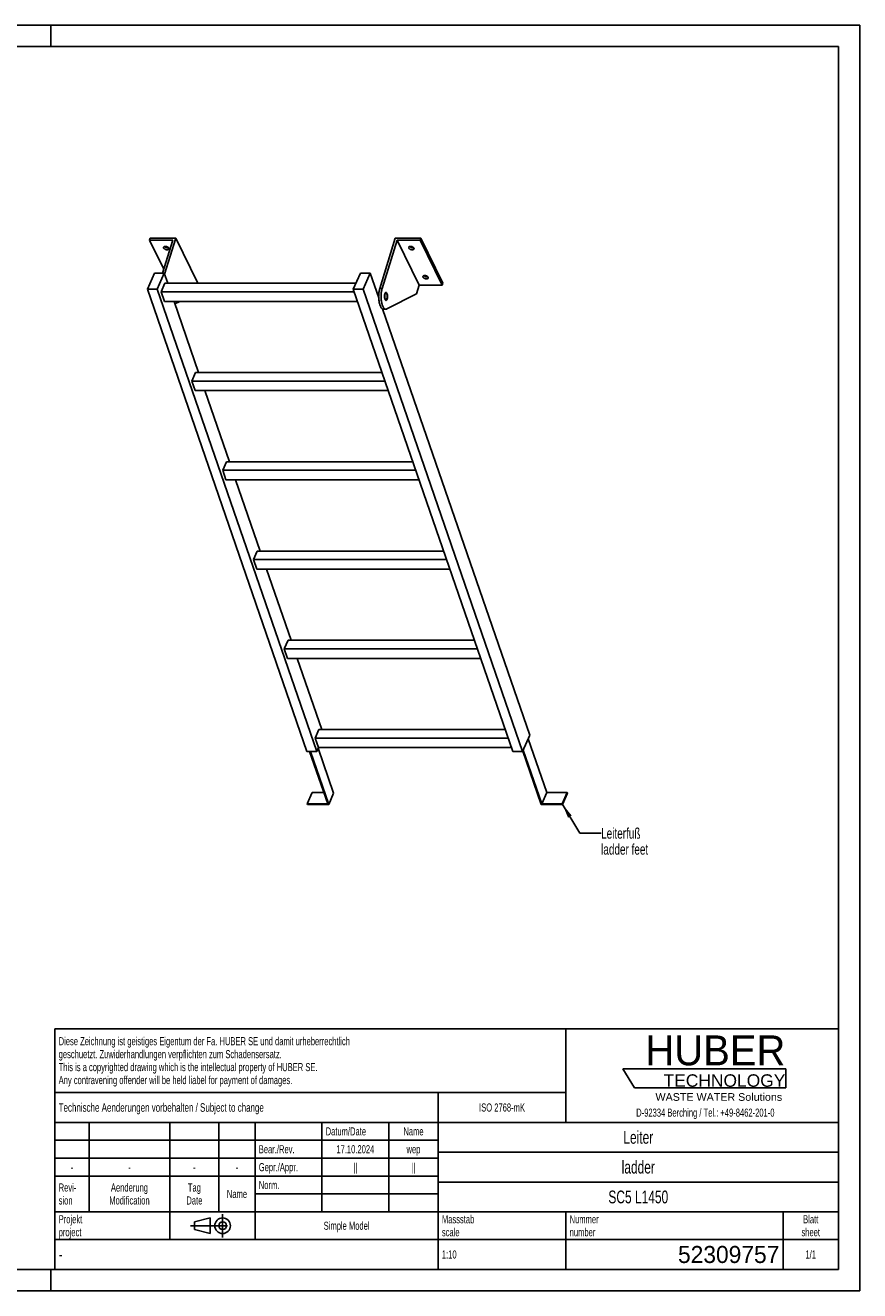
# Model space of a CAD drawing. Header units: millimetres. Extents: x 0 to 4200, y 0 to 2970.
# Tile 2 of 2: x 2240 to 4200, y 0 to 2970. Entities that reach past the tile are written whole.
import ezdxf

# ---------------------------------------------------------------- set-up
doc = ezdxf.new("R2010")
doc.units = ezdxf.units.MM
doc.header["$LTSCALE"] = 231
doc.linetypes.add('CENTER', pattern=[0.6, 0.375, -0.075, 0.075, -0.075])
doc.layers.get('0').update_dxf_attribs({"linetype": 'CONTINUOUS'})
for name, color, linetype in [('005_AXIS', 7, 'CONTINUOUS'), ('053_NOTES', 7, 'CONTINUOUS'), ('HUBER_Logo_BL1', 7, 'CONTINUOUS')]:
    doc.layers.add(name, color=color, linetype=linetype)
doc.styles.get("Standard").update_dxf_attribs({"font": 'txt', "width": 0.7})
doc.styles.add('TEXTSTYLE_2', font='txt')
doc.styles.add('TEXTSTYLE_3', font='arial.ttf')
doc.styles.add('TEXTSTYLE_5', font='txt', dxfattribs={"width": 0.8})
doc.styles.add('TEXTSTYLE_6', font='txt')
doc.dimstyles.get("Standard").update_dxf_attribs({"dimtxt": 25, "dimasz": 35, "dimexe": 2, "dimexo": 1, "dimtad": 1, "dimtxsty": 'Standard', "dimblk": '_FILLED', "dimblk1": '_FILLED', "dimblk2": '_FILLED', "dimcen": 0.09, "dimazin": 2, "dimtol": 1, "dimtp": 0.01, "dimtm": 0.01, "dimtfac": 1, "dimtofl": 0, "dimtmove": 0, "dimatfit": 3, "dimldrblk": '_FILLED', "dimfxl": 1, "dimtolj": 1, "dimarcsym": 0})

# ---------------------------------------------------------------- blocks, each defined once
blk = doc.blocks.new('HUBER_LOGO_BL1', base_point=(3837.5, 503.7))
at = {"layer": 'HUBER_Logo_BL1', "color": 5, "linetype": 'Continuous'}
for p, q in [((4026.4, 521), (3643.9, 521)), ((3643.9, 521), (3670.9, 476)), ((4026.4, 521), (4026.4, 476)), ((3670.9, 476), (4026.4, 476))]:
    blk.add_line(p, q, dxfattribs=at)
at = {"layer": 'HUBER_Logo_BL1', "color": 2, "linetype": 'Continuous', "attachment_point": 3, "line_spacing_factor": 0.78}
for s, insert, char_height, width, style in [('HUBER\\P\\fArial;\\H29.25;TECHNOLOGY ', (4025.4, 599.1), 70.2, 387.672, 'TEXTSTYLE_2'), ('WASTE WATER Solutions', (4018, 463.6), 18, 297.033, 'TEXTSTYLE_3')]:
    blk.add_mtext(s, dxfattribs=dict(at, insert=insert, char_height=char_height, width=width, style=style))
at = {"layer": 'HUBER_Logo_BL1', "color": 2, "linetype": 'Continuous', "insert": (3837.5, 427.4), "char_height": 19, "width": 810.893, "attachment_point": 2, "line_spacing_factor": 0.96}
blk.add_mtext('D-92334 Berching / Tel.: +49-8462-201-0', dxfattribs=at)
blk = doc.blocks.new('PROJEKTIONSMETHODE_1_BL2', base_point=(2680, 152.5))
at = {"color": 2, "linetype": 'CENTER'}
for p, q in [((2703.8, 180), (2703.8, 125)), ((2628.7, 152.5), (2731.3, 152.5))]:
    blk.add_line(p, q, dxfattribs=at)
at = {"color": 2, "linetype": 'Continuous'}
for p, q in [((2637.8, 161.7), (2674.5, 170.8)), ((2637.8, 143.3), (2637.8, 161.7)), ((2674.5, 134.2), (2674.5, 170.8)), ((2637.8, 143.3), (2674.5, 134.2))]:
    blk.add_line(p, q, dxfattribs=at)
for radius in [18.3, 9.17]:
    blk.add_circle((2703.8, 152.5), radius, dxfattribs=at)
blk = doc.blocks.new('*T10')
at = {"color": 3, "linetype": 'Continuous'}
for p, q in [((0, 0), (1840, 0)), ((0, 0), (0, -565)), ((1200, 0), (1200, -220)), ((1840, 0), (1840, -565)), ((0, -150), (1200, -150)), ((900, -150), (900, -565)), ((0, -220), (1840, -220)), ((80, -220), (80, -430)), ((270, -220), (270, -495)), ((385, -220), (385, -430)), ((470, -220), (470, -495)), ((627, -220), (627, -430)), ((784, -220), (784, -430)), ((0, -262), (900, -262)), ((900, -290), (1840, -290)), ((0, -304), (900, -304)), ((0, -346), (900, -346)), ((900, -360), (1840, -360)), ((470, -388), (900, -388)), ((0, -430), (1840, -430)), ((1200, -430), (1200, -565)), ((1710, -430), (1710, -565)), ((0, -495), (1840, -495)), ((0, -565), (1840, -565))]:
    blk.add_line(p, q, dxfattribs=at)
at = {"color": 2, "linetype": 'Continuous', "line_spacing_factor": 0.96}
for s, insert, char_height, width, attachment_point in [('Diese Zeichnung ist geistiges Eigentum der Fa. HUBER SE und damit urheberrechtlich \\Pgeschuetzt. Zuwiderhandlungen verpflichten zum Schadensersatz.\\PThis is a copyrighted drawing which is the intellectual property of HUBER SE.\\PAny contravening offender will be held liabel for payment of damages.', (8.75, -19.9), 19, 2214.8571, 1), ('Technische Aenderungen vorbehalten / Subject to change', (8.75, -175), 20, 1524.7619, 1), ('ISO 2768-mK', (1050, -175.5), 19, 332.9524, 2), ('Datum/Date', (635.75, -231.5), 19, 292.2381, 1), ('Name', (842, -231.5), 19, 126.6667, 2), ('Leiter', (1370, -240), 30, 240, 2), ('Bear./Rev.', (478.75, -273.5), 19, 272.3333, 1), ('17.10.2024', (705.5, -273.5), 19, 273.2381, 2), ('wep', (842, -273.5), 19, 99.5238, 2), ('-', (40, -315.5), 19, 34.381, 2), ('-', (175, -315.5), 19, 34.381, 2), ('-', (327.5, -315.5), 19, 34.381, 2), ('-', (427.5, -315.5), 19, 34.381, 2), ('Gepr./Appr.', (478.75, -315.5), 19, 299.4762, 1), ('||', (705.5, -315.5), 19, 50.6667, 2), ('||', (842, -315.5), 19, 50.6667, 2), ('ladder', (1370, -310), 30, 251.4286, 2), ('Revi-\\Psion', (8.75, -363.3), 19, 138.4286, 1), ('Aenderung\\PModification', (175, -363.3), 19, 303.0952, 2), ('Tag\\PDate', (327.5, -363.3), 19, 117.619, 2), ('Name', (427.5, -378.5), 19, 126.6667, 2), ('Norm. ', (478.75, -357.5), 19, 175.5238, 1), ('SC5 L1450', (1370, -380), 30, 408.5714, 2), ('Projekt\\Pproject', (8.75, -437.8), 19, 183.6667, 1), ('Massstab\\Pscale', (908.75, -437.8), 19, 224.381, 1), ('Nummer\\Pnumber', (1208.75, -437.8), 19, 186.381, 1), ('Blatt\\Psheet', (1775, -437.8), 19, 137.5238, 2), ('Simple Model', (685, -453), 19, 328.4286, 2), ('1:10', (908.75, -520.5), 19, 94.0952, 1), ('1/1', (1775, -520.5), 19, 79.619, 2)]:
    blk.add_mtext(s, dxfattribs=dict(at, insert=insert, char_height=char_height, width=width, attachment_point=attachment_point))
for s, insert, char_height, width, attachment_point, style in [('-', (8.75, -517.5), 25, 18.3333, 1, 'TEXTSTYLE_5'), ('52309757', (1701.25, -510), 40, 586.6667, 3, 'TEXTSTYLE_6')]:
    blk.add_mtext(s, dxfattribs=dict(at, insert=insert, char_height=char_height, width=width, attachment_point=attachment_point, style=style))
blk = doc.blocks.new('_FILLED')
at = {"color": 0, "linetype": 'ByBlock'}
blk.add_solid([(0, 0), (-1, 0.143), (-1, -0.143)], dxfattribs=at)

msp = doc.modelspace()

# ---------------------------------------------------------------- linework, layer by layer
at = {"color": 7, "linetype": 'Continuous'}
for p, q in [((0, 2970), (4200, 2970)), ((4200, 0), (4200, 2970)), ((2586.576, 2465.79), (2532.234, 2465.79)), ((2586.576, 2465.79), (2562.651, 2388.368)), ((2567.523, 2386.25), (2593.555, 2470.49)), ((3072.797, 2352.207), (3109.349, 2470.49)), ((3113.423, 2465.79), (3078.324, 2352.207)), ((3165.28, 2360.116), (3113.423, 2465.79)), ((3167.766, 2465.79), (3113.423, 2465.79)), ((2527.158, 2350.549), (2543.765, 2388.368)), ((2543.765, 2388.368), (2566.792, 2388.368)), ((2566.792, 2388.368), (2550.184, 2350.549)), ((2575.052, 2364.447), (2566.792, 2388.368)), ((3010.715, 2350.549), (3027.322, 2388.368)), ((3027.322, 2388.368), (3050.349, 2388.368)), ((3050.349, 2388.368), (3033.741, 2350.549)), ((3070.332, 2330.502), (3050.349, 2388.368)), ((2901.799, 1265.674), (2527.158, 2350.549)), ((2550.184, 2350.549), (2527.158, 2350.549)), ((2924.826, 1265.674), (2550.184, 2350.549)), ((2559.285, 2344.542), (2568.026, 2364.447)), ((3016.818, 2364.447), (2568.026, 2364.447)), ((2645.412, 2364.816), (2645.298, 2364.447)), ((3385.356, 1265.674), (3010.715, 2350.549)), ((3033.741, 2350.549), (3010.715, 2350.549)), ((3408.383, 1265.674), (3033.741, 2350.549)), ((3165.28, 2360.116), (3159.08, 2340.05)), ((3165.28, 2360.116), (3219.623, 2360.116)), ((2567.036, 2322.097), (2559.285, 2344.542)), ((3012.789, 2344.542), (2559.285, 2344.542)), ((2567.036, 2322.097), (3020.54, 2322.097)), ((2647.397, 2154.954), (2589.677, 2322.097)), ((2603.104, 2322.097), (2591.715, 2316.196)), ((3159.08, 2340.05), (3089.785, 2304.152)), ((3424.99, 1303.493), (3079.381, 2304.298)), ((3081.949, 2303.559), (3087.475, 2303.559)), ((2631.63, 2135.049), (2640.37, 2154.954)), ((3078.26, 2154.954), (2640.37, 2154.954)), ((2639.381, 2112.604), (2631.63, 2135.049)), ((3085.134, 2135.049), (2631.63, 2135.049)), ((2639.381, 2112.604), (3092.885, 2112.604)), ((2719.741, 1945.461), (2662.022, 2112.604)), ((2703.974, 1925.556), (2712.715, 1945.461)), ((3150.604, 1945.461), (2712.715, 1945.461)), ((3157.478, 1925.556), (2703.974, 1925.556)), ((2711.725, 1903.11), (2703.974, 1925.556)), ((2711.725, 1903.11), (3165.229, 1903.11)), ((2792.086, 1735.968), (2734.366, 1903.11)), ((2785.059, 1735.968), (2776.319, 1716.063)), ((3222.949, 1735.968), (2785.059, 1735.968)), ((2784.07, 1693.617), (2776.319, 1716.063)), ((3229.823, 1716.063), (2776.319, 1716.063)), ((2784.07, 1693.617), (3237.574, 1693.617)), ((2864.43, 1526.474), (2806.711, 1693.617)), ((2857.404, 1526.474), (2848.663, 1506.57)), ((3295.293, 1526.474), (2857.404, 1526.474)), ((2856.414, 1484.124), (2848.663, 1506.57)), ((3302.167, 1506.57), (2848.663, 1506.57)), ((2856.414, 1484.124), (3309.918, 1484.124)), ((2936.775, 1316.981), (2879.055, 1484.124)), ((2929.748, 1316.981), (2921.008, 1297.077)), ((3367.638, 1316.981), (2929.748, 1316.981)), ((2928.759, 1274.631), (2921.008, 1297.077)), ((3374.512, 1297.077), (2921.008, 1297.077)), ((3424.99, 1303.493), (3408.383, 1265.674)), ((3465.112, 1169.165), (3421.482, 1295.505)), ((2924.826, 1265.674), (2901.799, 1265.674)), ((2908.065, 1265.674), (2950.558, 1142.625)), ((2952.917, 1141.129), (2909.907, 1265.674)), ((2928.759, 1274.631), (2924.826, 1265.674)), ((2964.571, 1167.668), (2928.129, 1273.196)), ((2928.759, 1274.631), (3382.263, 1274.631)), ((3408.383, 1265.674), (3385.356, 1265.674)), ((3408.797, 1266.617), (3452.132, 1141.129)), ((3453.457, 1142.625), (3409.828, 1268.965)), ((2914.317, 1169.165), (2902.663, 1142.625)), ((2941.393, 1169.165), (2914.317, 1169.165)), ((2964.571, 1167.668), (2952.917, 1141.129)), ((3465.112, 1169.165), (3453.457, 1142.625)), ((3513.007, 1169.165), (3465.112, 1169.165)), ((3513.007, 1169.165), (3501.352, 1142.625)), ((3513.523, 1167.668), (3501.869, 1141.129)), ((3513.523, 1167.668), (3513.007, 1169.165)), ((2902.663, 1142.625), (2903.179, 1141.129)), ((2950.558, 1142.625), (2902.663, 1142.625)), ((2903.179, 1141.129), (2952.917, 1141.129)), ((3452.132, 1141.129), (3501.869, 1141.129)), ((3501.352, 1142.625), (3453.457, 1142.625)), ((3501.869, 1141.129), (3501.352, 1142.625)), ((0, 0), (4200, 0))]:
    msp.add_line(p, q, dxfattribs=at)
at = {"color": 3, "linetype": 'Continuous'}
for p, q in [((4200, 2970), (0, 2970)), ((2300, 2970), (2300, 2920)), ((4200, 2970), (4200, 0)), ((2300, 0), (2300, 50)), ((4200, 0), (0, 0))]:
    msp.add_line(p, q, dxfattribs=at)
at = {"color": 5, "linetype": 'Continuous'}
for p, q in [((4150, 2920), (50, 2920)), ((4150, 50), (4150, 2920)), ((50, 50), (4150, 50))]:
    msp.add_line(p, q, dxfattribs=at)
at = {"color": 9, "linetype": 'Continuous'}
msp.add_line((3072.797, 2352.207), (3078.324, 2352.207), dxfattribs=at)
at = {"color": 7, "linetype": 'Continuous'}
for points, knots in [([(3072.797, 2352.207), (3072.068, 2349.847), (3070.953, 2344.757), (3070.186, 2336.798), (3070.279, 2328.592), (3071.082, 2321.906), (3072.177, 2316.942), (3073.165, 2313.632), (3074.322, 2310.707), (3075.625, 2308.219), (3077.054, 2306.212), (3078.591, 2304.721), (3080.228, 2303.781), (3081.396, 2303.559), (3081.949, 2303.559)], [0, 0, 0, 0, 0.1393862, 0.29277846, 0.45027331, 0.60148396, 0.67169736, 0.73686464, 0.7961308, 0.84889737, 0.89493071, 0.93453672, 0.96882886, 1, 1, 1, 1]), ([(3078.324, 2352.207), (3077.594, 2349.847), (3076.479, 2344.757), (3075.713, 2336.798), (3075.805, 2328.592), (3076.608, 2321.906), (3077.703, 2316.942), (3078.692, 2313.632), (3079.848, 2310.707), (3081.151, 2308.219), (3082.58, 2306.212), (3084.118, 2304.721), (3085.754, 2303.781), (3086.922, 2303.559), (3087.475, 2303.559)], [0, 0, 0, 0, 0.1393862, 0.29277846, 0.45027331, 0.60148396, 0.67169736, 0.73686464, 0.7961308, 0.84889737, 0.89493071, 0.93453672, 0.96882886, 1, 1, 1, 1]), ([(3087.475, 2303.559), (3087.865, 2303.559), (3088.669, 2303.665), (3089.421, 2303.963), (3089.785, 2304.152)], [0, 0, 0, 0, 0.48713297, 1, 1, 1, 1])]:
    msp.add_open_spline(points, degree=3, knots=knots, dxfattribs=at)
at = {"layer": '005_AXIS', "color": 7, "linetype": 'Continuous'}
for p, q in [((2533.686, 2470.49), (2532.234, 2465.79)), ((2532.234, 2465.79), (2565.579, 2397.841)), ((2593.555, 2470.49), (2533.686, 2470.49)), ((2645.412, 2364.816), (2593.555, 2470.49)), ((3169.218, 2470.49), (3109.349, 2470.49)), ((3169.218, 2470.49), (3167.766, 2465.79)), ((3219.623, 2360.116), (3167.766, 2465.79)), ((3221.075, 2364.816), (3169.218, 2470.49)), ((3221.075, 2364.816), (3219.623, 2360.116)), ((3070.64, 2341.059), (3066.686, 2341.059)), ((3087.475, 2341.059), (3085.368, 2341.059)), ((3087.475, 2326.059), (3085.372, 2326.059))]:
    msp.add_line(p, q, dxfattribs=at)
for points, knots in [([(2565.333, 2447.142), (2565.181, 2447.451), (2564.968, 2448.087), (2565.018, 2448.764), (2565.109, 2449.061)], [0, 0, 0, 0, 0.52599001, 1, 1, 1, 1]), ([(2565.109, 2449.061), (2565.17, 2449.258), (2565.357, 2449.646), (2565.8, 2450.145), (2566.391, 2450.555), (2567.396, 2450.993), (2568.925, 2451.245), (2570.912, 2451.118), (2572.941, 2450.591), (2574.807, 2449.715), (2576.323, 2448.58), (2577.067, 2447.63), (2577.307, 2447.142)], [0, 0, 0, 0, 0.04317928, 0.08863393, 0.13810718, 0.19258203, 0.31675071, 0.45771901, 0.606659, 0.75286299, 0.88624344, 1, 1, 1, 1]), ([(2577.53, 2445.222), (2577.469, 2445.025), (2577.283, 2444.637), (2576.84, 2444.138), (2576.248, 2443.728), (2575.243, 2443.29), (2573.715, 2443.038), (2571.727, 2443.165), (2569.698, 2443.692), (2567.832, 2444.569), (2566.316, 2445.704), (2565.572, 2446.653), (2565.333, 2447.142)], [0, 0, 0, 0, 0.04317928, 0.08863393, 0.13810718, 0.19258203, 0.31675071, 0.45771901, 0.606659, 0.75286299, 0.88624344, 1, 1, 1, 1]), ([(2576.702, 2448.05), (2575.936, 2447.833), (2574.212, 2447.706), (2571.643, 2448.187), (2569.25, 2449.239), (2567.898, 2450.317), (2567.388, 2450.928)], [0, 0, 0, 0, 0.23499217, 0.50000086, 0.76500904, 1, 1, 1, 1]), ([(2577.307, 2447.142), (2577.459, 2446.832), (2577.671, 2446.196), (2577.622, 2445.52), (2577.53, 2445.222)], [0, 0, 0, 0, 0.52599001, 1, 1, 1, 1]), ([(3140.996, 2447.142), (3140.844, 2447.451), (3140.631, 2448.087), (3140.681, 2448.764), (3140.773, 2449.061)], [0, 0, 0, 0, 0.52599001, 1, 1, 1, 1]), ([(3140.773, 2449.061), (3140.833, 2449.258), (3141.02, 2449.646), (3141.463, 2450.145), (3142.054, 2450.555), (3143.059, 2450.993), (3144.588, 2451.245), (3146.575, 2451.118), (3148.605, 2450.591), (3150.47, 2449.715), (3151.986, 2448.58), (3152.73, 2447.63), (3152.97, 2447.142)], [0, 0, 0, 0, 0.04317928, 0.08863393, 0.13810718, 0.19258203, 0.31675071, 0.45771901, 0.606659, 0.75286299, 0.88624344, 1, 1, 1, 1]), ([(3153.193, 2445.222), (3153.132, 2445.025), (3152.946, 2444.637), (3152.503, 2444.138), (3151.911, 2443.728), (3150.907, 2443.29), (3149.378, 2443.038), (3147.39, 2443.165), (3145.361, 2443.692), (3143.495, 2444.569), (3141.98, 2445.704), (3141.235, 2446.653), (3140.996, 2447.142)], [0, 0, 0, 0, 0.04317928, 0.08863393, 0.13810718, 0.19258203, 0.31675071, 0.45771901, 0.606659, 0.75286299, 0.88624344, 1, 1, 1, 1]), ([(3152.365, 2448.05), (3151.599, 2447.833), (3149.875, 2447.706), (3147.306, 2448.187), (3144.913, 2449.239), (3143.561, 2450.317), (3143.051, 2450.928)], [0, 0, 0, 0, 0.23499217, 0.50000086, 0.76500904, 1, 1, 1, 1]), ([(3152.97, 2447.142), (3153.122, 2446.832), (3153.335, 2446.196), (3153.285, 2445.52), (3153.193, 2445.222)], [0, 0, 0, 0, 0.52599001, 1, 1, 1, 1]), ([(3174.55, 2378.764), (3174.398, 2379.074), (3174.186, 2379.71), (3174.235, 2380.387), (3174.327, 2380.684)], [0, 0, 0, 0, 0.52599001, 1, 1, 1, 1]), ([(3174.327, 2380.684), (3174.388, 2380.881), (3174.574, 2381.269), (3175.017, 2381.768), (3175.609, 2382.178), (3176.613, 2382.616), (3178.142, 2382.868), (3180.13, 2382.741), (3182.159, 2382.214), (3184.025, 2381.338), (3185.54, 2380.203), (3186.285, 2379.253), (3186.524, 2378.764)], [0, 0, 0, 0, 0.04317928, 0.08863393, 0.13810718, 0.19258203, 0.31675071, 0.45771901, 0.606659, 0.75286299, 0.88624344, 1, 1, 1, 1]), ([(3186.748, 2376.845), (3186.687, 2376.648), (3186.5, 2376.26), (3186.057, 2375.761), (3185.466, 2375.351), (3184.461, 2374.913), (3182.932, 2374.661), (3180.945, 2374.788), (3178.916, 2375.315), (3177.05, 2376.191), (3175.534, 2377.326), (3174.79, 2378.276), (3174.55, 2378.764)], [0, 0, 0, 0, 0.04317928, 0.08863393, 0.13810718, 0.19258203, 0.31675071, 0.45771901, 0.606659, 0.75286299, 0.88624344, 1, 1, 1, 1]), ([(3185.92, 2379.673), (3185.154, 2379.456), (3183.429, 2379.329), (3180.86, 2379.81), (3178.468, 2380.862), (3177.116, 2381.94), (3176.606, 2382.551)], [0, 0, 0, 0, 0.23499217, 0.50000086, 0.76500904, 1, 1, 1, 1]), ([(3186.524, 2378.764), (3186.676, 2378.455), (3186.889, 2377.819), (3186.839, 2377.142), (3186.748, 2376.845)], [0, 0, 0, 0, 0.52599001, 1, 1, 1, 1]), ([(3087.475, 2342.809), (3087.287, 2342.809), (3086.885, 2342.724), (3086.332, 2342.37), (3085.819, 2341.814), (3085.148, 2340.751), (3084.494, 2338.992), (3084.006, 2336.532), (3083.819, 2333.799), (3083.952, 2331.044), (3084.39, 2328.52), (3084.91, 2326.978), (3085.236, 2326.313)], [0, 0, 0, 0, 0.03139335, 0.06653602, 0.10789214, 0.15653911, 0.27536242, 0.41788486, 0.57383792, 0.73088447, 0.87653107, 1, 1, 1, 1]), ([(3087.475, 2341.059), (3087.322, 2341.059), (3086.996, 2340.99), (3086.548, 2340.703), (3086.132, 2340.252), (3085.588, 2339.39), (3085.058, 2337.965), (3084.662, 2335.969), (3084.511, 2333.753), (3084.618, 2331.52), (3084.974, 2329.473), (3085.395, 2328.223), (3085.66, 2327.684)], [0, 0, 0, 0, 0.03139336, 0.06653604, 0.10789215, 0.1565391, 0.27536241, 0.41788485, 0.57383792, 0.73088447, 0.87653103, 1, 1, 1, 1]), ([(3085.236, 2326.313), (3085.382, 2326.016), (3085.685, 2325.483), (3086.232, 2324.832), (3086.828, 2324.412), (3087.27, 2324.309), (3087.475, 2324.309)], [0, 0, 0, 0, 0.31594759, 0.58208421, 0.80455749, 1, 1, 1, 1]), ([(3085.66, 2327.684), (3085.778, 2327.443), (3086.024, 2327.011), (3086.467, 2326.483), (3086.951, 2326.143), (3087.309, 2326.059), (3087.475, 2326.059)], [0, 0, 0, 0, 0.31594789, 0.58208425, 0.80455749, 1, 1, 1, 1]), ([(3089.714, 2340.805), (3089.568, 2341.103), (3089.265, 2341.636), (3088.718, 2342.287), (3088.122, 2342.706), (3087.68, 2342.809), (3087.475, 2342.809)], [0, 0, 0, 0, 0.31594759, 0.58208421, 0.80455749, 1, 1, 1, 1]), ([(3089.291, 2339.434), (3089.172, 2339.675), (3088.926, 2340.108), (3088.483, 2340.636), (3087.999, 2340.976), (3087.641, 2341.059), (3087.475, 2341.059)], [0, 0, 0, 0, 0.31594789, 0.58208425, 0.80455749, 1, 1, 1, 1]), ([(3087.475, 2324.309), (3087.663, 2324.309), (3088.065, 2324.394), (3088.618, 2324.749), (3089.132, 2325.304), (3089.802, 2326.368), (3090.456, 2328.126), (3090.944, 2330.587), (3091.131, 2333.32), (3090.998, 2336.074), (3090.56, 2338.598), (3090.04, 2340.14), (3089.714, 2340.805)], [0, 0, 0, 0, 0.03139335, 0.06653602, 0.10789214, 0.15653911, 0.27536242, 0.41788486, 0.57383792, 0.73088447, 0.87653107, 1, 1, 1, 1]), ([(3087.475, 2326.059), (3087.628, 2326.059), (3087.954, 2326.128), (3088.402, 2326.415), (3088.818, 2326.866), (3089.362, 2327.728), (3089.892, 2329.154), (3090.288, 2331.149), (3090.439, 2333.365), (3090.332, 2335.598), (3089.976, 2337.645), (3089.555, 2338.895), (3089.291, 2339.434)], [0, 0, 0, 0, 0.03139336, 0.06653604, 0.10789215, 0.1565391, 0.27536241, 0.41788485, 0.57383792, 0.73088447, 0.87653103, 1, 1, 1, 1])]:
    msp.add_open_spline(points, degree=3, knots=knots, dxfattribs=at)

# ---------------------------------------------------------------- block references
msp.add_blockref('*T10', (2310, 615))
at = {"color": 2, "linetype": 'Continuous'}
msp.add_blockref('PROJEKTIONSMETHODE_1_BL2', (2680, 152.5), dxfattribs=at)
at = {"layer": 'HUBER_Logo_BL1'}
msp.add_blockref('HUBER_LOGO_BL1', (3837.497, 503.742), dxfattribs=at)

# ---------------------------------------------------------------- texts
at = {"layer": '053_NOTES', "color": 2, "linetype": 'Continuous', "insert": (3592.755, 1085.975), "char_height": 25, "width": 283.03571, "attachment_point": 1, "line_spacing_factor": 0.9}
msp.add_mtext('Leiterfuß\\Pladder feet', dxfattribs=at)

# ---------------------------------------------------------------- leaders
at = {"layer": '053_NOTES', "color": 2, "linetype": 'Continuous', "annotation_type": 0, "has_hookline": 1, "hookline_direction": 1, "text_width": 178.251}
msp.add_leader([(3501.352, 1142.625), (3542.755, 1073.475), (3592.755, 1073.475)], dimstyle='Standard', override={"dimtad": 0}, dxfattribs=at)

doc.saveas('drawing.dxf')
